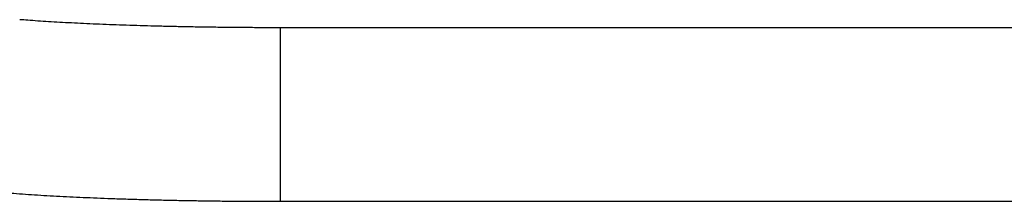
# Model space of a CAD drawing. Header units: inches. Extents: x 41.7 to 125.9, y 54.1 to 147.1.
# Tile 10 of 59: x 46.2 to 54.7, y 54.1 to 55.7. Entities that reach past the tile are written whole.
import ezdxf

# ---------------------------------------------------------------- set-up
doc = ezdxf.new("R2010")
doc.units = ezdxf.units.IN
doc.header["$LTSCALE"] = 20
doc.header["$MEASUREMENT"] = 0

msp = doc.modelspace()

# ---------------------------------------------------------------- linework, layer by layer
for p, q in [((60.929, 55.5882), (48.429, 55.5882)), ((48.429, 55.5882), (48.429, 54.0882)), ((48.429, 54.0882), (60.929, 54.0882))]:
    msp.add_line(p, q)
for points, knots in [([(48.429, 55.5882), (48.4054, 55.5882), (48.3369, 55.5882), (48.2236, 55.5886), (48.0895, 55.5894), (47.9561, 55.5907), (47.8239, 55.5923), (47.6929, 55.5943), (47.5637, 55.5967), (47.4364, 55.5995), (47.3114, 55.6027), (47.1889, 55.6063), (47.0692, 55.6102), (46.9527, 55.6144), (46.8396, 55.619), (46.7301, 55.6239), (46.6247, 55.6291), (46.5235, 55.6345), (46.4268, 55.6402), (46.335, 55.6462), (46.2519, 55.652), (46.202, 55.656), (46.179, 55.6578)], [0, 0, 0, 0, 0.027398, 0.079467, 0.131535, 0.183591, 0.23563, 0.287647, 0.339634, 0.391585, 0.443491, 0.495343, 0.54713, 0.59884, 0.650459, 0.701968, 0.753348, 0.804573, 0.855611, 0.906425, 0.956966, 1, 1, 1, 1]), ([(44.679, 55.037), (44.6796, 55.0143), (44.6807, 54.9689), (44.6901, 54.9017), (44.7048, 54.8363), (44.7249, 54.7735), (44.7498, 54.7137), (44.779, 54.6574), (44.8119, 54.6048), (44.848, 54.5562), (44.8863, 54.5121), (44.9262, 54.4724), (44.9669, 54.4373), (45.0077, 54.4064), (45.048, 54.3796), (45.0877, 54.3564), (45.1267, 54.3362), (45.1653, 54.3184), (45.2042, 54.3026), (45.2445, 54.2881), (45.2877, 54.2744), (45.3366, 54.2608), (45.397, 54.2464), (45.4684, 54.232), (45.5478, 54.2186), (45.628, 54.207), (45.7101, 54.1965), (45.7959, 54.1867), (45.8868, 54.1775), (45.9801, 54.169), (46.0765, 54.1611), (46.1763, 54.1536), (46.2795, 54.1466), (46.3863, 54.1399), (46.4966, 54.1337), (46.6102, 54.1279), (46.727, 54.1224), (46.8468, 54.1174), (46.9696, 54.1127), (47.095, 54.1085), (47.2229, 54.1046), (47.3531, 54.1011), (47.4852, 54.098), (47.6192, 54.0954), (47.7546, 54.0931), (47.8914, 54.0913), (48.0291, 54.0899), (48.1677, 54.0889), (48.301, 54.0883), (48.3882, 54.0882), (48.429, 54.0882)], [0, 0, 0, 0, 0.012906, 0.025798, 0.038509, 0.051052, 0.063435, 0.07566, 0.087723, 0.099619, 0.111333, 0.122857, 0.134195, 0.145386, 0.156522, 0.167741, 0.179209, 0.19119, 0.204022, 0.218149, 0.234201, 0.253163, 0.276833, 0.309187, 0.342127, 0.3719, 0.399928, 0.429516, 0.457891, 0.485496, 0.512592, 0.539329, 0.565805, 0.592082, 0.618206, 0.64421, 0.670116, 0.695945, 0.72171, 0.747423, 0.773092, 0.798726, 0.82433, 0.84991, 0.87547, 0.901015, 0.926547, 0.952069, 0.977586, 1, 1, 1, 1])]:
    msp.add_open_spline(points, degree=3, knots=knots)

doc.saveas('drawing.dxf')
